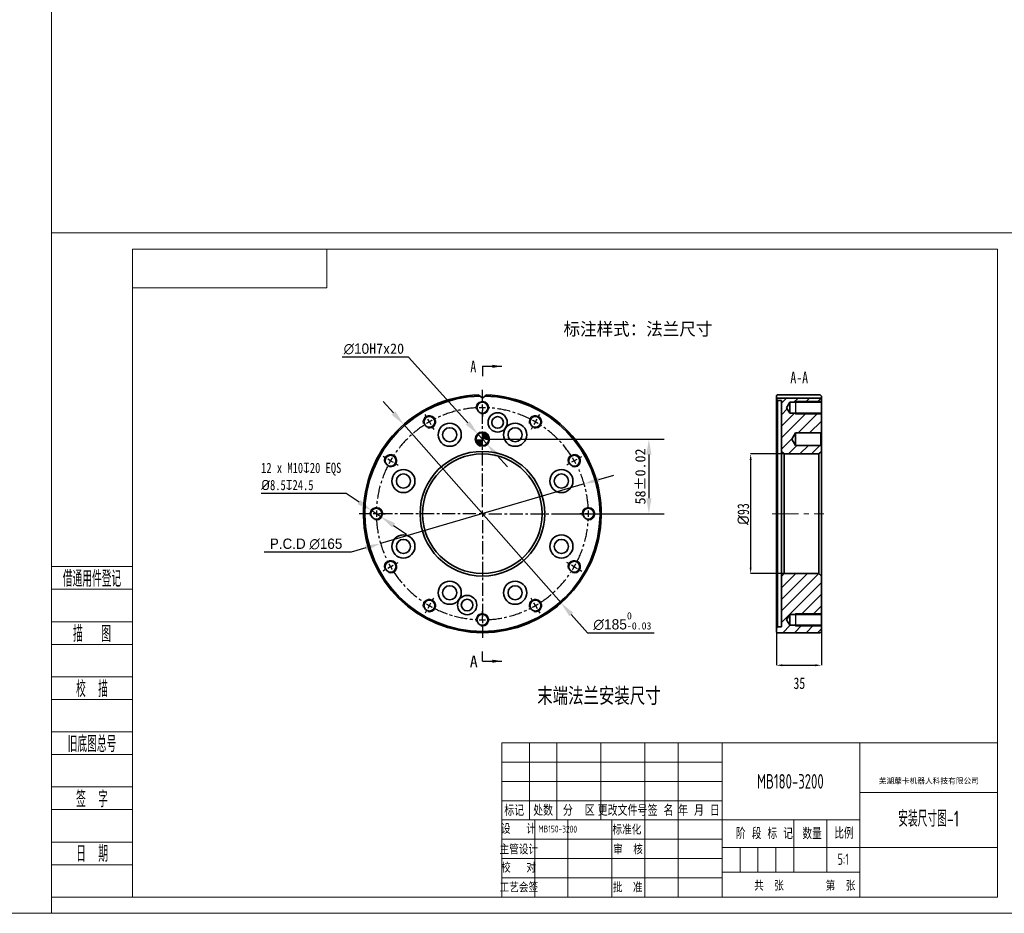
# Model space of a CAD drawing. Header units: millimetres. Extents: x -10540 to 6039, y -7467 to 6433.
# Tile 142 of 177: x -786 to 3044, y -7467 to -3992. Entities that reach past the tile are written whole.
import ezdxf
from ezdxf.enums import TextEntityAlignment as Align

# ---------------------------------------------------------------- set-up
doc = ezdxf.new("R2010")
doc.units = ezdxf.units.MM
doc.header["$LTSCALE"] = 8
doc.header["$PDSIZE"] = -1
doc.linetypes.add('CENTER', pattern=[10.16, 6.35, -1.27, 1.27, -1.27])
doc.linetypes.add('CENTERX2', pattern=[20.32, 12.7, -2.54, 2.54, -2.54])
doc.layers.get('Defpoints').update_dxf_attribs({"true_color": 0x5e5e5e})
for name, color, linetype, lineweight in [('1轮廓实线层', 7, 'Continuous', 18), ('2细线层', 4, 'Continuous', 13), ('6文字层', 3, 'Continuous', 13), ('L2', 6, 'Continuous', 13), ('图框层', 7, 'Continuous', 18)]:
    doc.layers.add(name, color=color, linetype=linetype, lineweight=lineweight)
doc.layers.add('中心线层', color=1, linetype='CENTER')
doc.layers.add('细实线层', color=7, linetype='Continuous')
doc.styles.add('MtXpl_', font='txt')
doc.styles.add('PC_TEXTSTYLE', font='ISOCP.SHX', dxfattribs={"width": 0.707, "bigfont": 'GBCBIG.SHX'})
doc.styles.add('SLDTEXTSTYLE1', font='txt')
doc.styles.add('仿宋体', font='txt')
doc.styles.add('标准汉字', font='gbenor.shx', dxfattribs={"bigfont": 'gbcbig.shx'})
doc.dimstyles.new('法兰尺寸', dxfattribs={"dimscale": 20, "dimtxt": 2, "dimasz": 3, "dimexe": 3, "dimexo": 0.625, "dimgap": 0.6, "dimtad": 1, "dimtoh": 1, "dimdec": 0, "dimlfac": 0.2, "dimtxsty": 'Standard', "dimcen": 2.5, "dimclrd": 4, "dimclre": 4, "dimclrt": 3, "dimadec": 1, "dimazin": 2, "dimtfac": 1, "dimtdec": 0, "dimtmove": 0, "dimatfit": 0, "dimfxl": 1, "dimarcsym": 0})

# ---------------------------------------------------------------- blocks, each defined once
blk = doc.blocks.new('ZwmFrameMain_A4^_^无分区图框^_^portrait')
at = {"layer": '2细线层'}
for p in [(185, 292), (-25, -5)]:
    blk.add_line(p, (185, -5), dxfattribs=at)
blk = doc.blocks.new('ZwmFrameMain_1_A4^_^无分区图框^_^landscape')
at = {"layer": '1轮廓实线层'}
for p, q in [((0, 0), (0, 200)), ((267, 200), (0, 200)), ((267, 200), (267, 0)), ((0, 0), (267, 0))]:
    blk.add_line(p, q, dxfattribs=at)
at = {"layer": '2细线层'}
for p, q in [((-25, -5), (-25, 205)), ((272, 205), (-25, 205)), ((272, 205), (272, -5)), ((-25, -5), (272, -5))]:
    blk.add_line(p, q, dxfattribs=at)
blk = doc.blocks.new('ZwmFrameMain_1_横向标题栏')
at = {"layer": '1轮廓实线层'}
for p, q in [((-153, 47.6), (0, 47.6)), ((-153, 0), (-153, 47.6))]:
    blk.add_line(p, q, dxfattribs=at)
at = {"layer": '2细线层', "color": 6, "linetype": 'Continuous'}
for p, q in [((-144.5, 23.8), (-144.5, 47.6)), ((-136, 23.8), (-136, 47.6)), ((-122.4, 23.8), (-122.4, 47.6)), ((-108.8, 0), (-108.8, 47.6)), ((-108.8, 23.8), (-108.8, 47.6)), ((-98.6, 0), (-98.6, 47.6)), ((-85, 0), (-85, 47.6)), ((-42.5, 0), (-42.5, 47.6)), ((-153, 41.65), (-85, 41.65)), ((-153, 35.7), (-85, 35.7)), ((-42.5, 32.3), (0, 32.3)), ((-153, 29.75), (-85, 29.75)), ((-153, 23.8), (-42.5, 23.8)), ((-142.8, 0), (-142.8, 23.8)), ((-132.6, 0), (-132.6, 23.8)), ((-62.9, 7.65), (-62.9, 23.8)), ((-52.7, 7.65), (-52.7, 23.8)), ((-153, 17.85), (-85, 17.85)), ((-85, 15.3), (0, 15.3)), ((-79.47, 7.65), (-79.47, 15.3)), ((-73.95, 7.65), (-73.95, 15.3)), ((-68.42, 7.65), (-68.42, 15.3)), ((-153, 11.9), (-85, 11.9)), ((-85, 7.65), (-42.5, 7.65)), ((-153, 5.95), (-85, 5.95))]:
    blk.add_line(p, q, dxfattribs=at)
at = {"layer": 'L2', "linetype": 'Continuous'}
blk.add_line((-119, 0), (-119, 23.8), dxfattribs=at)
at = {"layer": '6文字层', "color": 4, "linetype": 'Continuous', "insert": (-21.17, 35.77), "char_height": 1.7, "width": 46.9115, "attachment_point": 5, "style": '仿宋体'}
blk.add_mtext('芜湖藦卡机器人科技有限公司', dxfattribs=at)
at = {"layer": '6文字层', "color": 6, "style": '标准汉字'}
for s, insert, char_height, width, attachment_point in [('标记', (-149.17, 26.77), 3.4, 9.9025, 5), ('处数', (-140.26, 26.77), 3.4, 9.7325, 5), ('分  区', (-129.24, 26.77), 3.4, 16.2896, 5), ('更改文件号', (-115.72, 26.77), 3.4, 24.905, 5), ('签 名', (-103.99, 26.77), 3.4, 12.6286, 5), ('年 月 日', (-92.13, 26.77), 3.4, 20.3696, 5), ('设   计', (-147.87, 21.02), 2.975, 17.0478, 5), ('标准化', (-114.39, 20.78), 2.975, 13.1644, 5), ('阶 段 标 记', (-80.73, 17.89), 3.5, 25.8612, 7), ('数量', (-60.2, 17.85), 3.5, 8.5159, 7), ('比例', (-50.35, 17.98), 3.5, 7.9953, 7), ('主管设计', (-147.75, 14.68), 2.975, 17.1806, 5), ('审  核', (-114.03, 14.65), 2.975, 13.9931, 5), ('校   对', (-147.84, 9.04), 2.975, 17.2709, 5), ('共  张        第  张', (-75.11, 1.97), 2.975, 51.7172, 7), ('工艺会签', (-147.73, 2.95), 2.975, 17.255, 5), ('批  准', (-114.13, 2.95), 2.975, 14.1047, 5)]:
    blk.add_mtext(s, dxfattribs=dict(at, insert=insert, char_height=char_height, width=width, attachment_point=attachment_point))
at = {"layer": '6文字层', "color": 4, "style": 'PC_TEXTSTYLE', "flags": 8}
for tag, height, width, p, p2 in [('产品名称或材料标记', 4.5, 0.911854, (-77.25, 33.47), (-50.6, 33.47)), ('图样名称', 5, 2.846512, (-41.5, 21.71), (-1, 21.71)), ('图样代号', 5, 2.86875, (-41.5, 5.64), (-1, 5.64))]:
    blk.add_attdef(tag, text='', height=height, dxfattribs=dict(at, width=width)).set_placement(p, p2, align=Align.FIT)
at = {"layer": '6文字层', "color": 6, "style": 'PC_TEXTSTYLE', "width": 9.241641, "flags": 8}
blk.add_attdef('设计', text='', height=2.12, rotation=359.5768, dxfattribs=at).set_placement((-141.75, 19.99), (-133.89, 19.93), align=Align.FIT)
at = {"layer": '6文字层', "color": 6, "style": 'PC_TEXTSTYLE', "flags": 8}
for tag, height, width, p, p2 in [('审核', 2.12, 2.542374, (-141.61, 14.16), (-134.04, 14.16)), ('重量', 3.5, 1.685865, (-61.9, 10.1), (-53.7, 10.1)), ('比例', 3.5, 1.699352, (-51.7, 9.95), (-43.5, 9.95))]:
    blk.add_attdef(tag, text='', height=height, dxfattribs=dict(at, width=width)).set_placement(p, p2, align=Align.FIT)
blk = doc.blocks.new('ZwmFrameMain_1_图样代号')
at = {"layer": '2细线层', "linetype": 'Continuous'}
for p in [(60, 0), (0, -12)]:
    blk.add_line(p, (60, -12), dxfattribs=at)
at = {"layer": '6文字层', "style": 'PC_TEXTSTYLE', "width": 2.827942}
blk.add_attdef('图样代号', text='', height=7, rotation=180, dxfattribs=at).set_placement((58.24, -2.4), (2.35, -2.4), align=Align.FIT)
blk = doc.blocks.new('ZwmFrameMain_1_附加栏')
at = {"layer": '2细线层'}
for p, q in [((-25, 102), (0, 102)), ((-25, 95), (0, 95)), ((-25, 85), (0, 85)), ((-25, 78), (0, 78)), ((-25, 68), (0, 68)), ((-25, 61), (0, 61)), ((-25, 51), (0, 51)), ((-25, 44), (0, 44)), ((-25, 34), (0, 34)), ((-25, 27), (0, 27)), ((-25, 17), (0, 17)), ((-25, 10), (0, 10)), ((-25, 0), (0, 0))]:
    blk.add_line(p, q, dxfattribs=at)
at = {"layer": '6文字层', "color": 3, "style": 'PC_TEXTSTYLE'}
for s, width, p in [('借通用件登记', 0.667, (-12.5, 98.5)), ('描   图', 0.6667, (-12.5, 81.5)), ('校  描', 0.667, (-12.5, 64.5)), ('旧底图总号', 0.667, (-12.5, 47.5)), ('签  字', 0.667, (-12.5, 30.5)), ('日  期', 0.667, (-12.49, 13.6))]:
    blk.add_text(s, height=5, dxfattribs=dict(at, width=width)).set_placement(p, align=Align.MIDDLE)
at = {"layer": '6文字层', "style": 'PC_TEXTSTYLE'}
for tag, width, p, p2 in [('借通用件登记', 0.671328, (-23.44, 86.36), (-1.25, 86.36)), ('描图', 2.120922, (-23.44, 69.36), (-1.25, 69.36)), ('校图', 2.149976, (-23.75, 52.06), (-1.25, 52.06)), ('旧底图总号', 0.761452, (-22.84, 35.67), (-1.86, 35.67)), ('签字', 2.026939, (-23.14, 18.37), (-1.56, 18.37)), ('日期', 1.89999, (-22.84, 1.37), (-2.17, 1.37))]:
    blk.add_attdef(tag, text='', height=5, dxfattribs=dict(at, width=width)).set_placement(p, p2, align=Align.FIT)
blk = doc.blocks.new('*D36')
at = {"color": 4, "lineweight": -2, "transparency": 16777216}
for p, q in [((484.2, -5834.3), (153.3, -5834.3)), ((534, -5867.8), (484.2, -5834.3)), ((619.1, -5925), (583.8, -5901.3)), ((668.8, -5958.5), (718.6, -5992))]:
    blk.add_line(p, q, dxfattribs=at)
at = {"color": 4, "transparency": 16777216}
for points in [[(539.6, -5859.5), (528.4, -5876.1), (583.8, -5901.3)], [(674.4, -5950.2), (663.3, -5966.8), (619.1, -5925)]]:
    blk.add_solid(points, dxfattribs=at)
at = {"layer": 'Defpoints', "color": 0, "transparency": 16777216}
for p in [(583.8, -5901.3), (619.1, -5925)]:
    blk.add_point(p, dxfattribs=at)
at = {"color": 3, "transparency": 16777216, "insert": (153.3, -5714.8), "char_height": 40, "attachment_point": 1}
blk.add_mtext('{\\fHYSWLongFangSong|b1|i0|c134|p2;12 x M10\\fGDT|b1|i0|c134|p2;x\\fHYSWLongFangSong|b1|i0|c134|p2;20 EQS\\P\\fISOCPEUR|b1|i0|c134|p34;%%C\\fHYSWLongFangSong|b1|i0|c134|p2;8.5\\fGDT|b1|i0|c134|p2;x\\fHYSWLongFangSong|b1|i0|c134|p2;24.5}', dxfattribs=at)
blk = doc.blocks.new('*D103')
at = {"layer": '2细线层', "color": 4, "linetype": 'ByBlock', "lineweight": -2, "transparency": 16777216}
for p, q in [((668.2, -5521.4), (628.5, -5476.4)), ((707.9, -5566.4), (1319.9, -6260)), ((1359.6, -6305), (1422.3, -6375.9)), ((1422.3, -6375.9), (1682.6, -6375.9))]:
    blk.add_line(p, q, dxfattribs=at)
at = {"layer": '2细线层', "color": 4, "linetype": 'ByBlock', "transparency": 16777216}
for points in [[(675.7, -5514.8), (660.7, -5528), (707.9, -5566.4)], [(1367.1, -6298.3), (1352.1, -6311.6), (1319.9, -6260)]]:
    blk.add_solid(points, dxfattribs=at)
at = {"layer": 'Defpoints', "color": 0, "linetype": 'ByBlock', "transparency": 16777216}
for p in [(707.9, -5566.4), (1319.9, -6260)]:
    blk.add_point(p, dxfattribs=at)
at = {"layer": '2细线层', "color": 3, "linetype": 'ByBlock', "transparency": 16777216, "insert": (1558.4, -6331), "char_height": 40, "attachment_point": 5}
blk.add_mtext('{\\Fgdt|c134;∅185\\fSimHei|b0|i0|c134|p49;\\H0.7x;\\S0^ -0.03;}', dxfattribs=at)
blk = doc.blocks.new('*D104')
at = {"layer": '2细线层', "color": 4, "linetype": 'ByBlock', "lineweight": -2, "transparency": 16777216}
for p, q in [((1026.4, -5623.2), (1721.5, -5623.2)), ((1661.5, -5683.2), (1661.5, -5853.2)), ((1298.4, -5913.2), (1721.5, -5913.2))]:
    blk.add_line(p, q, dxfattribs=at)
at = {"layer": '2细线层', "color": 4, "linetype": 'ByBlock', "transparency": 16777216}
for points in [[(1651.5, -5683.2), (1671.5, -5683.2), (1661.5, -5623.2)], [(1651.5, -5853.2), (1671.5, -5853.2), (1661.5, -5913.2)]]:
    blk.add_solid(points, dxfattribs=at)
at = {"layer": 'Defpoints', "color": 0, "linetype": 'ByBlock', "transparency": 16777216}
for p in [(1013.9, -5623.2), (1285.9, -5913.2), (1661.5, -5913.2)]:
    blk.add_point(p, dxfattribs=at)
at = {"layer": '2细线层', "color": 3, "linetype": 'ByBlock', "transparency": 16777216, "insert": (1628.5, -5768.2), "char_height": 40, "attachment_point": 5, "rotation": 90}
blk.add_mtext('58%%P0.02', dxfattribs=at)
blk = doc.blocks.new('*D105')
at = {"layer": '2细线层', "color": 4, "linetype": 'ByBlock', "lineweight": -2, "transparency": 16777216}
for p, q in [((726.8, -5304.6), (468.9, -5304.6)), ((957, -5560), (726.8, -5304.6)), ((1030.7, -5641.7), (997.2, -5604.6)), ((1070.8, -5686.3), (1111, -5730.9))]:
    blk.add_line(p, q, dxfattribs=at)
at = {"layer": '2细线层', "color": 4, "linetype": 'ByBlock', "transparency": 16777216}
for points in [[(964.4, -5553.3), (949.6, -5566.7), (997.2, -5604.6)], [(1078.3, -5679.6), (1063.4, -5693), (1030.7, -5641.7)]]:
    blk.add_solid(points, dxfattribs=at)
at = {"layer": 'Defpoints', "color": 0, "linetype": 'ByBlock', "transparency": 16777216}
for p in [(997.2, -5604.6), (1030.7, -5641.7)]:
    blk.add_point(p, dxfattribs=at)
at = {"layer": '2细线层', "color": 3, "linetype": 'ByBlock', "transparency": 16777216, "insert": (591.9, -5272.4), "char_height": 40, "width": 302.857, "attachment_point": 5}
blk.add_mtext('{\\fGulim|b0|i0|c134|p0;∅10}H7x20 ', dxfattribs=at)
blk = doc.blocks.new('*D106')
at = {"layer": '2细线层', "color": 4, "linetype": 'ByBlock', "lineweight": -2, "transparency": 16777216}
for p, q in [((1467.3, -5780.1), (1524.9, -5763.2)), ((1409.7, -5797), (618.1, -6029.3)), ((560.5, -6046.2), (503, -6063.1)), ((503, -6063.1), (165.3, -6063.1))]:
    blk.add_line(p, q, dxfattribs=at)
at = {"layer": '2细线层', "color": 4, "linetype": 'ByBlock', "transparency": 16777216}
for points in [[(1464.5, -5770.5), (1470.1, -5789.7), (1409.7, -5797)], [(557.7, -6036.7), (563.4, -6055.8), (618.1, -6029.3)]]:
    blk.add_solid(points, dxfattribs=at)
at = {"layer": 'Defpoints', "color": 0, "linetype": 'ByBlock', "transparency": 16777216}
for p in [(1409.7, -5797), (618.1, -6029.3)]:
    blk.add_point(p, dxfattribs=at)
at = {"layer": '2细线层', "color": 3, "linetype": 'ByBlock', "transparency": 16777216, "insert": (328.1, -6031.1), "char_height": 40, "attachment_point": 5}
blk.add_mtext('{\\fGulim|b0|i0|c134|p0;P.C.D \\fGulim|b0|i0|c129|p0;∅165}', dxfattribs=at)

msp = doc.modelspace()

# ---------------------------------------------------------------- hatches: boundary and pattern name
at = {"linetype": 'Continuous', "lineweight": 0}
h = msp.add_hatch(color=0, dxfattribs=at)
edge = h.paths.add_edge_path(flags=0)
edge.add_arc((1013.9, -5623.2), 25, 180, 270)
edge.add_line((1013.9, -5648.2), (1013.9, -5623.2))
edge.add_line((1013.9, -5623.2), (988.9, -5623.2))
h = msp.add_hatch(color=0, dxfattribs=at)
edge = h.paths.add_edge_path(flags=0)
edge.add_arc((1013.9, -5623.2), 25, 0, 90)
edge.add_line((1013.9, -5598.2), (1013.9, -5623.2))
edge.add_line((1013.9, -5623.2), (1038.9, -5623.2))

# ---------------------------------------------------------------- linework, layer by layer
for p, q in [((1013.9, -5339.9), (1013.9, -5378)), ((1013.9, -5339.9), (1090.1, -5339.9)), ((2187, -6145.7), (2057.3, -6145.7)), ((2157.3, -6358.5), (2157.3, -6439)), ((1013.9, -6486.6), (1013.9, -6448.5)), ((1013.9, -6486.6), (1090.1, -6486.6))]:
    msp.add_line(p, q)
at = {"color": 7, "linetype": 'Continuous', "lineweight": 35}
for p, q in [((1004.7, -5455.8), (1013.9, -5463.5)), ((1013.9, -5463.5), (1023.1, -5455.8)), ((2157.3, -5463.5), (2157.3, -5453.3)), ((2157.3, -5463.5), (2157.3, -5468.2)), ((2157.3, -5463.5), (2332.3, -5463.5)), ((2157.3, -5468.2), (2162.3, -5473.2)), ((2157.3, -6358.2), (2157.3, -5468.2)), ((2159.8, -5450.9), (2327.3, -5450.9)), ((2177.3, -5473.2), (2162.3, -5473.2)), ((2162.3, -5473.2), (2162.3, -6353.2)), ((2177.3, -5473.2), (2177.3, -5670.7)), ((2332.3, -5463.5), (2332.3, -5455.8)), ((2332.3, -5463.5), (2332.3, -5479.4)), ((2209.8, -5479.4), (2197, -5500.7)), ((2197, -5500.7), (2209.8, -5521.9)), ((2332.3, -5479.4), (2209.8, -5479.4)), ((2209.8, -5521.9), (2209.8, -5479.4)), ((2332.3, -5521.9), (2332.3, -5479.4)), ((2209.8, -5521.9), (2332.3, -5521.9)), ((2332.3, -5521.9), (2332.3, -5595.7)), ((2232.3, -5598.2), (2217.3, -5623.2)), ((2217.3, -5623.2), (2232.3, -5648.2)), ((2329.8, -5598.2), (2232.3, -5598.2)), ((2232.3, -5648.2), (2232.3, -5598.2)), ((2332.3, -5595.7), (2329.8, -5598.2)), ((2329.8, -5648.2), (2329.8, -5598.2)), ((2332.3, -5650.7), (2332.3, -5595.7)), ((2232.3, -5648.2), (2329.8, -5648.2)), ((2329.8, -5648.2), (2332.3, -5650.7)), ((2332.3, -5650.7), (2332.3, -5670.7)), ((2177.3, -5670.7), (2187.3, -5680.7)), ((2177.3, -6155.7), (2177.3, -5670.7)), ((2322.3, -5680.7), (2187.3, -5680.7)), ((2187.3, -5680.7), (2187.3, -6145.7)), ((2322.3, -5680.7), (2332.3, -5670.7)), ((2322.3, -6145.7), (2322.3, -5680.7)), ((2332.3, -5670.7), (2332.3, -6155.7)), ((2187.3, -6145.7), (2177.3, -6155.7)), ((2177.3, -6155.7), (2177.3, -6353.2)), ((2187.3, -6145.7), (2322.3, -6145.7)), ((2332.3, -6155.7), (2322.3, -6145.7)), ((2332.3, -6155.7), (2332.3, -6304.4)), ((2209.8, -6304.4), (2197, -6325.7)), ((2332.3, -6304.4), (2209.8, -6304.4)), ((2209.8, -6346.9), (2209.8, -6304.4)), ((2332.3, -6346.9), (2332.3, -6304.4)), ((2162.3, -6353.2), (2157.3, -6358.2)), ((2162.3, -6353.2), (2177.3, -6353.2)), ((2197, -6325.7), (2209.8, -6346.9)), ((2209.8, -6346.9), (2332.3, -6346.9)), ((2332.3, -6346.9), (2332.3, -6370.7)), ((2157.3, -6358.2), (2157.3, -6373.2)), ((2157.3, -6373.2), (2159.8, -6375.7)), ((2327.3, -6375.7), (2159.8, -6375.7)), ((2327.3, -6375.7), (2332.3, -6370.7))]:
    msp.add_line(p, q, dxfattribs=at)
at = {"linetype": 'Continuous', "lineweight": 18}
for p, q in [((2177.3, -5483.1), (2196.9, -5463.5)), ((2225.9, -5479.4), (2241.8, -5463.5)), ((2270.8, -5479.4), (2286.7, -5463.5)), ((2315.7, -5479.4), (2331.6, -5463.5)), ((2177.3, -5528), (2199.9, -5505.4)), ((2177.3, -5572.9), (2228.3, -5521.9)), ((2177.3, -5617.8), (2273.2, -5521.9)), ((2241.9, -5598.2), (2318.1, -5521.9)), ((2286.8, -5598.2), (2332.3, -5552.6)), ((2177.3, -5662.7), (2217.9, -5622.1)), ((2204.3, -5680.7), (2236.8, -5648.2)), ((2249.2, -5680.7), (2281.7, -5648.2)), ((2294.1, -5680.7), (2326.6, -5648.2)), ((2177.3, -6156.6), (2188.3, -6145.7)), ((2177.3, -6201.5), (2233.2, -6145.7)), ((2177.3, -6246.4), (2278.1, -6145.7)), ((2177.3, -6291.3), (2322.6, -6146)), ((2177.3, -6336.2), (2332.3, -6181.2)), ((2254, -6304.4), (2332.3, -6226.1)), ((2298.9, -6304.4), (2332.3, -6271)), ((2182.8, -6375.7), (2211.5, -6346.9)), ((2227.7, -6375.7), (2256.4, -6346.9)), ((2272.6, -6375.7), (2301.3, -6346.9)), ((2317.5, -6375.7), (2332.3, -6360.8))]:
    msp.add_line(p, q, dxfattribs=at)
at = {"color": 7, "linetype": 'Continuous', "lineweight": 18}
for p, q in [((2332.3, -5475.7), (2232.3, -5475.7)), ((2332.3, -5525.7), (2232.3, -5525.7)), ((2332.3, -6300.7), (2232.3, -6300.7)), ((2332.3, -6350.7), (2232.3, -6350.7))]:
    msp.add_line(p, q, dxfattribs=at)
at = {"color": 7, "linetype": 'Continuous', "lineweight": 25}
for p, q in [((2232.3, -5475.7), (2232.3, -5525.7)), ((2232.3, -6300.7), (2232.3, -6350.7))]:
    msp.add_line(p, q, dxfattribs=at)
at = {"color": 4}
for p, q in [((2187, -5680.7), (2057.3, -5680.7)), ((2057.3, -5703.7), (2057.3, -6122.7)), ((2157.3, -6373.5), (2157.3, -6502.4))]:
    msp.add_line(p, q, dxfattribs=at)
at = {"color": 1, "linetype": 'CENTERX2', "lineweight": 18}
msp.add_line((2141.6, -5913.2), (2342.3, -5913.2), dxfattribs=at)
at = {"color": 3}
for p, q in [((2332.3, -6371), (2332.3, -6502.4)), ((2180.3, -6502.4), (2309.3, -6502.4))]:
    msp.add_line(p, q, dxfattribs=at)
at = {"color": 7, "linetype": 'Continuous', "lineweight": 35}
for centre, radius in [((1013.9, -5500.7), 21.2), ((807.7, -5555.9), 21.2), ((1073.3, -5558.1), 37.5), ((1073.3, -5558.1), 22.5), ((1220.2, -5555.9), 21.2), ((886.7, -5606), 45), ((886.7, -5606), 27.5), ((1141.2, -5606), 45), ((1141.2, -5606), 27.5), ((1013.9, -5623.2), 27.5), ((1013.9, -5623.2), 25), ((656.7, -5706.9), 21.2), ((1013.9, -5913.2), 242.5), ((1013.9, -5913.2), 232.5), ((1371.2, -5706.9), 21.2), ((706.7, -5785.9), 45), ((1321.1, -5785.9), 45), ((706.7, -5785.9), 27.5), ((1321.1, -5785.9), 27.5), ((601.4, -5913.2), 21.2), ((1426.4, -5913.2), 21.2), ((706.7, -6040.4), 45), ((1321.1, -6040.4), 45), ((706.7, -6040.4), 27.5), ((1321.1, -6040.4), 27.5), ((656.7, -6119.4), 21.2), ((1371.2, -6119.4), 21.2), ((886.7, -6220.4), 45), ((886.7, -6220.4), 27.5), ((1141.2, -6220.4), 45), ((1141.2, -6220.4), 27.5), ((954.5, -6268.2), 37.5), ((807.7, -6270.4), 21.2), ((954.5, -6268.2), 22.5), ((1220.2, -6270.4), 21.2), ((1013.9, -6325.7), 21.2)]:
    msp.add_circle(centre, radius, dxfattribs=at)
at = {"color": 0, "linetype": 'Continuous', "lineweight": 0}
msp.add_circle((1013.9, -5623.2), 25, dxfattribs=at)
at = {"color": 7, "linetype": 'Continuous', "lineweight": 35}
for radius, start, end in [(462.5, 91.8586, 88.1414), (457.5, 91.1548, 88.8452)]:
    msp.add_arc((1013.9, -5913.2), radius, start, end, dxfattribs=at)
at = {"color": 7, "linetype": 'Continuous', "lineweight": 18}
for centre in [(1013.9, -5500.7), (807.7, -5555.9), (1220.2, -5555.9), (656.7, -5706.9), (1371.2, -5706.9), (601.4, -5913.2), (1426.4, -5913.2), (656.7, -6119.4), (1371.2, -6119.4), (807.7, -6270.4), (1220.2, -6270.4), (1013.9, -6325.7)]:
    msp.add_arc(centre, 25, 255, 195, dxfattribs=at)
at = {"color": 7, "linetype": 'Continuous', "lineweight": 35}
for points in [[(998.9, -5450.9), (1000.8, -5452.5), (1002.8, -5454.1), (1004.7, -5455.8)], [(1023.1, -5455.8), (1025.1, -5454.1), (1027, -5452.5), (1028.9, -5450.9)], [(2159.8, -5450.9), (2159, -5451.7), (2158.1, -5452.5), (2157.3, -5453.3)], [(2332.3, -5455.8), (2330.6, -5454.1), (2329, -5452.5), (2327.3, -5450.9)]]:
    msp.add_open_spline(points, degree=3, dxfattribs=at)
for points in [[(1090.1, -5339.9), (1052, -5333.8), (1052, -5346)], [(1090.1, -6486.6), (1052, -6480.5), (1052, -6492.7)]]:
    msp.add_solid(points)
at = {"color": 4}
for points in [[(2053.5, -5703.7), (2061.1, -5703.7), (2057.3, -5680.7)], [(2053.5, -6122.7), (2061.1, -6122.7), (2057.3, -6145.7)]]:
    msp.add_solid(points, dxfattribs=at)
at = {"color": 3}
for points in [[(2180.3, -6498.6), (2180.3, -6506.2), (2157.3, -6502.4)], [(2309.3, -6498.6), (2309.3, -6506.2), (2332.3, -6502.4)]]:
    msp.add_solid(points, dxfattribs=at)
at = {"layer": '中心线层', "color": 1}
for p, q in [((1013.9, -5888.2), (1013.9, -5425.9)), ((1013.9, -5500.7), (1013.9, -5488.2)), ((1013.9, -5500.7), (1013.9, -5513.2)), ((795.2, -5534.3), (790.8, -5526.7)), ((807.7, -5555.9), (801.4, -5545.1)), ((1220.2, -5555.9), (1226.4, -5545.1)), ((1232.7, -5534.3), (1237, -5526.7)), ((807.7, -5555.9), (813.9, -5566.8)), ((820.2, -5577.6), (824.5, -5585.2)), ((1207.7, -5577.6), (1203.3, -5585.2)), ((1220.2, -5555.9), (1213.9, -5566.8)), ((635, -5694.4), (627.5, -5690)), ((656.7, -5706.9), (645.9, -5700.7)), ((1371.2, -5706.9), (1382, -5700.7)), ((1392.8, -5694.4), (1400.4, -5690)), ((656.7, -5706.9), (667.5, -5713.2)), ((678.3, -5719.4), (685.9, -5723.8)), ((1349.5, -5719.4), (1341.9, -5723.8)), ((1371.2, -5706.9), (1360.3, -5713.2)), ((988.9, -5913.2), (534, -5913.2)), ((576.4, -5913.2), (567.7, -5913.2)), ((601.4, -5913.2), (588.9, -5913.2)), ((601.4, -5913.2), (613.9, -5913.2)), ((626.4, -5913.2), (635.2, -5913.2)), ((988.9, -5913.2), (694.2, -5913.2)), ((1038.9, -5913.2), (1258.9, -5913.2)), ((1038.9, -5913.2), (1532.9, -5913.2)), ((1401.4, -5913.2), (1392.7, -5913.2)), ((1426.4, -5913.2), (1413.9, -5913.2)), ((1426.4, -5913.2), (1438.9, -5913.2)), ((1451.4, -5913.2), (1460.2, -5913.2)), ((1013.9, -5938.2), (1013.9, -6158.2)), ((1013.9, -5938.2), (1013.9, -6400.3)), ((656.7, -6119.4), (645.9, -6125.7)), ((656.7, -6119.4), (667.5, -6113.2)), ((678.3, -6106.9), (685.9, -6102.5)), ((1349.5, -6106.9), (1341.9, -6102.5)), ((1371.2, -6119.4), (1360.3, -6113.2)), ((1371.2, -6119.4), (1382, -6125.7)), ((635, -6131.9), (627.5, -6136.3)), ((1392.8, -6131.9), (1400.4, -6136.3)), ((820.2, -6248.8), (824.5, -6241.2)), ((1207.7, -6248.8), (1203.3, -6241.2)), ((807.7, -6270.4), (801.4, -6281.2)), ((807.7, -6270.4), (813.9, -6259.6)), ((1220.2, -6270.4), (1213.9, -6259.6)), ((1220.2, -6270.4), (1226.4, -6281.2)), ((795.2, -6292.1), (790.8, -6299.6)), ((1013.9, -6325.7), (1013.9, -6313.2)), ((1232.7, -6292.1), (1237, -6299.6)), ((1013.9, -6325.7), (1013.9, -6338.2))]:
    msp.add_line(p, q, dxfattribs=at)
at = {"layer": '中心线层', "color": 0}
for p, q in [((1013.9, -5475.7), (1013.9, -5466.9)), ((1013.9, -5525.7), (1013.9, -5534.4)), ((1013.9, -5913.2), (1001.4, -5913.2)), ((1013.9, -5913.2), (1001.4, -5913.2)), ((1013.9, -5913.2), (1001.4, -5913.2)), ((1013.9, -5913.2), (1013.9, -5900.7)), ((1013.9, -5913.2), (1013.9, -5900.7)), ((1013.9, -5913.2), (1013.9, -5900.7)), ((1013.9, -5913.2), (1013.9, -5925.7)), ((1013.9, -5913.2), (1026.4, -5913.2)), ((1013.9, -5913.2), (1013.9, -5925.7)), ((1013.9, -5913.2), (1026.4, -5913.2)), ((1013.9, -5913.2), (1013.9, -5925.7)), ((1013.9, -5913.2), (1026.4, -5913.2)), ((1013.9, -6300.7), (1013.9, -6291.9)), ((1013.9, -6350.7), (1013.9, -6359.4))]:
    msp.add_line(p, q, dxfattribs=at)
for start, end in [(93.4725, 116.5275), (63.4725, 86.5275), (123.4725, 146.5275), (33.4725, 56.5275), (153.4725, 176.5275), (3.4725, 26.5275), (183.4725, 206.5275), (333.4725, 356.5275), (213.4725, 236.5275), (303.4725, 326.5275), (243.4725, 266.5275), (273.4725, 296.5275)]:
    msp.add_arc((1013.9, -5913.2), 412.5, start, end, dxfattribs=at)
at = {"layer": '中心线层', "color": 1}
for start, end in [(90, 91.7362), (88.2638, 90), (118.2638, 120), (60, 61.7362), (120, 121.7362), (58.2638, 60), (148.2638, 150), (30, 31.7362), (150, 151.7362), (28.2638, 30), (178.2638, 180), (180, 181.7362), (0, 1.7362), (358.2638, 0), (208.2638, 210), (210, 211.7362), (328.2638, 330), (330, 331.7362), (238.2638, 240), (240, 241.7362), (298.2638, 300), (300, 301.7362), (268.2638, 270), (270, 271.7362)]:
    msp.add_arc((1013.9, -5913.2), 412.5, start, end, dxfattribs=at)

# ---------------------------------------------------------------- block references
at = {"layer": '图框层'}
for name, p, xscale, yscale, zscale in [('ZwmFrameMain_A4^_^无分区图框^_^portrait', (-9320, -7232.9), 46.8, 46.8, 46.8), ('ZwmFrameMain_1_A4^_^无分区图框^_^landscape', (-347, -7403.9), 12.6, 12.6, 12.6), ('ZwmFrameMain_1_图样代号', (-347, -4883.9), 12.6, 12.6, 12.6), ('ZwmFrameMain_1_附加栏', (-347, -7403.9), 12.6, 12.6, 12.6)]:
    msp.add_blockref(name, p, dxfattribs=dict(at, xscale=xscale, yscale=yscale, zscale=zscale))
ref = msp.add_blockref('ZwmFrameMain_1_横向标题栏', (3017.2, -7403.9), dxfattribs=dict(at, xscale=12.6, yscale=12.6, zscale=12.6))
ref.add_attrib('产品名称或材料标记', 'MB180-3200', dxfattribs={"layer": '6文字层', "color": 4, "height": 56.7, "style": 'PC_TEXTSTYLE', "width": 0.707}).set_placement((2211.8, -6982.2), align=Align.CENTER)
ref.add_attrib('设计', 'MB150-3200', (1231.2, -7152.1), dxfattribs={"layer": '6文字层', "color": 6, "height": 26.77, "rotation": 359.5768, "style": 'PC_TEXTSTYLE', "width": 0.707})
ref.add_attrib('图样名称', '安装尺寸图-1', dxfattribs={"layer": '6文字层', "color": 4, "height": 63, "style": 'PC_TEXTSTYLE', "width": 0.707}).set_placement((2749.5, -7130.4), align=Align.CENTER)
ref.add_attrib('比例', '5:1', dxfattribs={"layer": '6文字层', "color": 6, "height": 44.1, "style": 'PC_TEXTSTYLE', "width": 0.707}).set_placement((2417.5, -7278.5), align=Align.CENTER)

# ---------------------------------------------------------------- texts
at = {"linetype": 'CENTER', "style": 'MtXpl_'}
msp.add_text('A', height=45, dxfattribs=at).set_placement((965, -6510))
at = {"insert": (967, -5318.3), "char_height": 45, "width": 17.473, "attachment_point": 1, "style": 'SLDTEXTSTYLE1'}
msp.add_mtext('{\\fHYSWLongFangSong|b1|i0|c134|p2;A}', dxfattribs=at)
at = {"insert": (2246.2, -5360.8), "char_height": 45, "attachment_point": 2, "style": 'SLDTEXTSTYLE1'}
msp.add_mtext('{\\fHYSWLongFangSong|b1|i0|c134|p2;A-A}', dxfattribs=at)
at = {"color": 3, "insert": (2006, -5914.7), "char_height": 25.394, "attachment_point": 2, "rotation": 90, "style": 'SLDTEXTSTYLE1'}
msp.add_mtext('\\A1;{\\fISOCPEUR|b1|i0|c134|p34;\\H1.77209x;%%C\\fHYSWLongFangSong|b1|i0|c134|p2;93}', dxfattribs=at)
at = {"color": 3, "insert": (2246.6, -6549.7), "char_height": 25.394, "attachment_point": 2, "style": 'SLDTEXTSTYLE1'}
msp.add_mtext('\\A1;{\\fHYSWLongFangSong|b1|i0|c134|p2;\\H1.77209x;35}', dxfattribs=at)
at = {"layer": '2细线层', "color": 1, "linetype": 'ByBlock'}
msp.add_text('标注样式：法兰尺寸', height=49.48, dxfattribs=at).set_placement((1329.6, -5219.6))
at = {"layer": '细实线层', "color": 4, "linetype": 'CENTER', "insert": (1227.2, -6590.1), "char_height": 60, "attachment_point": 1}
msp.add_mtext_dynamic_manual_height_columns('{\\fHYSWLongFangSong|b0|i0|c134|p2;\\C3;末端法兰安装尺寸}', width=641.406, gutter_width=21.2, heights=[0], dxfattribs=at)

# ---------------------------------------------------------------- dimensions: what is measured, and where the dimension line sits
dim = msp.add_diameter_dim_2p(p1=(619.1, -5925), p2=(583.8, -5901.3), text='{\\fHYSWLongFangSong|b1|i0|c134|p2;12 x M10\\fGDT|b1|i0|c134|p2;x\\fHYSWLongFangSong|b1|i0|c134|p2;20 EQS\\P\\fISOCPEUR|b1|i0|c134|p34;%%C\\fHYSWLongFangSong|b1|i0|c134|p2;8.5\\fGDT|b1|i0|c134|p2;x\\fHYSWLongFangSong|b1|i0|c134|p2;24.5}', dimstyle='法兰尺寸')
dim.commit()
dim.dimension.update_dxf_attribs({"geometry": '*D36', "text_midpoint": (312.7, -5834.3), "dimtype": 163})
at = {"layer": '2细线层', "color": 4, "linetype": 'ByBlock'}
for p1, p2, text, picture, middle in [((1030.7, -5641.7), (997.2, -5604.6), '{\\fGulim|b0|i0|c134|p0;<>}H7x20 ', '*D105', (591.9, -5304.6)), ((707.9, -5566.4), (1319.9, -6260), '{\\Fgdt|c134;<>\\fSimHei|b0|i0|c134|p49;\\H0.7x;\\S0^ -0.03;}', '*D103', (1558.4, -6375.9))]:
    dim = msp.add_diameter_dim_2p(p1=p1, p2=p2, text=text, dimstyle='法兰尺寸', dxfattribs=at)
    dim.commit()
    dim.dimension.update_dxf_attribs({"geometry": picture, "text_midpoint": middle, "dimtype": 163})
dim = msp.add_linear_dim(base=(1661.5, -5913.2), p1=(1013.9, -5623.2), p2=(1285.9, -5913.2), angle=90, text='<>%%P0.02', dimstyle='法兰尺寸', dxfattribs=at)
dim.commit()
dim.dimension.update_dxf_attribs({"geometry": '*D104', "text_midpoint": (1661.5, -5768.2), "dimtype": 160})
dim = msp.add_diameter_dim_2p(p1=(1409.7, -5797), p2=(618.1, -6029.3), text='{\\fGulim|b0|i0|c134|p0;P.C.D \\fGulim|b0|i0|c129|p0;<>}', dimstyle='法兰尺寸', override={"dimtad": 3}, dxfattribs=at)
dim.commit()
dim.dimension.update_dxf_attribs({"geometry": '*D106', "text_midpoint": (328.1, -6063.1), "dimtype": 163})

doc.saveas('drawing.dxf')
